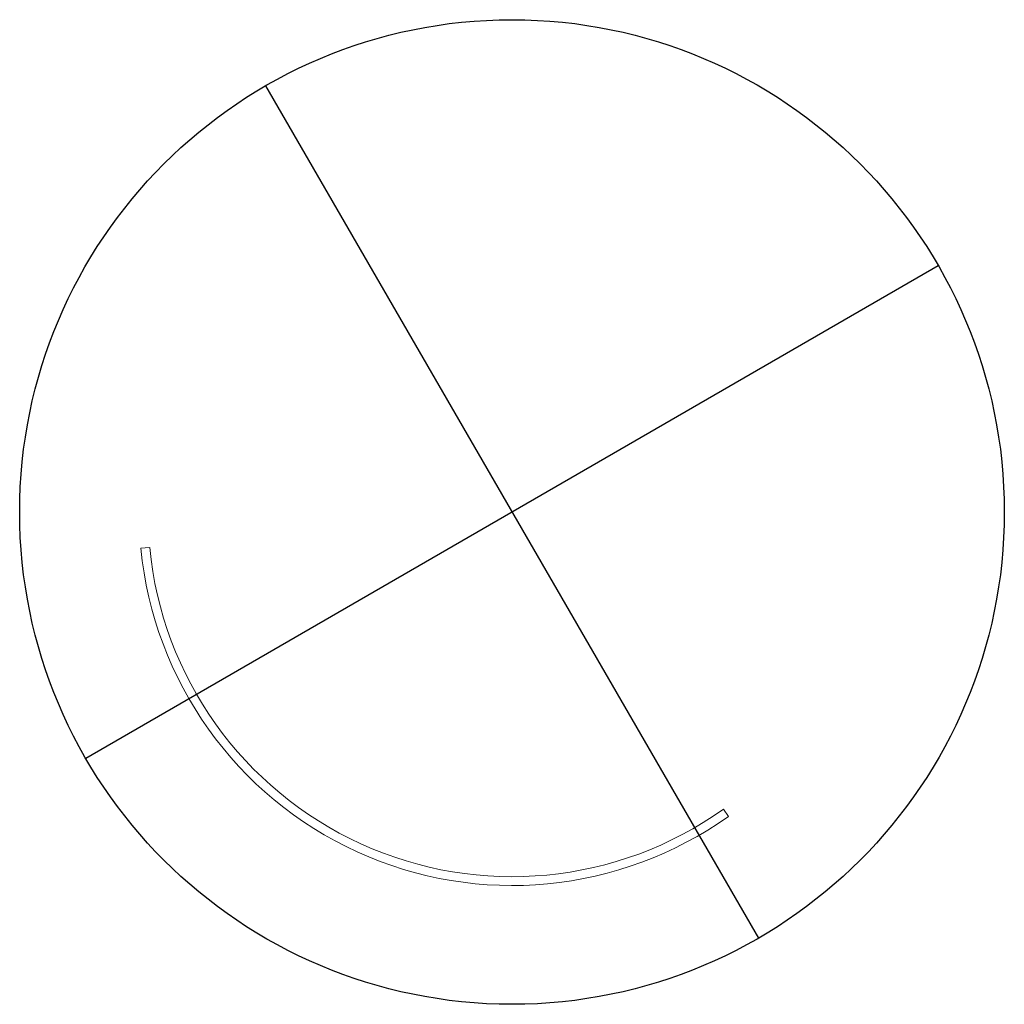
# Model space of a CAD drawing. Header units: inches. Extents: x -24 to 24, y -24 to 24.
import ezdxf

# ---------------------------------------------------------------- set-up
doc = ezdxf.new("R2010")
doc.units = ezdxf.units.IN
doc.header["$MEASUREMENT"] = 0
doc.layers.add('A-GENM', color=13, linetype='Continuous')

# ---------------------------------------------------------------- blocks, each defined once
blk = doc.blocks.new('Mini Door Open - Mini Door Open-338782-View 1')
at = {"layer": 'A-GENM', "lineweight": 9}
for p, q in [((-18.097, -1.74), (-17.669, -1.699)), ((10.298, -14.457), (10.547, -14.808))]:
    blk.add_line(p, q, dxfattribs=at)
at = {"layer": 'A-GENM', "lineweight": 9, "extrusion": (1.22461e-16, 6.7838e-15, -1)}
blk.add_arc((0, 0), 18.18, 234.5383, 354.508, dxfattribs=at)
at = {"layer": 'A-GENM', "lineweight": 9}
blk.add_arc((0, 0), 17.75, 185.492, 305.4617, dxfattribs=at)

msp = doc.modelspace()

# ---------------------------------------------------------------- linework, layer by layer
at = {"color": 94}
for p, q in [((-12.014, 20.809, 384.5), (12.004, -20.75, 384.5)), ((20.774, 12.038, 384.5), (-20.784, -11.98, 384.5))]:
    msp.add_line(p, q, dxfattribs=at)
msp.add_circle((-0.005, 0.029, 384.5), 24, dxfattribs=at)

# ---------------------------------------------------------------- block references
at = {"layer": 'A-GENM', "lineweight": 9}
msp.add_blockref('Mini Door Open - Mini Door Open-338782-View 1', (0, 0, 0.437), dxfattribs=at)

doc.saveas('drawing.dxf')
